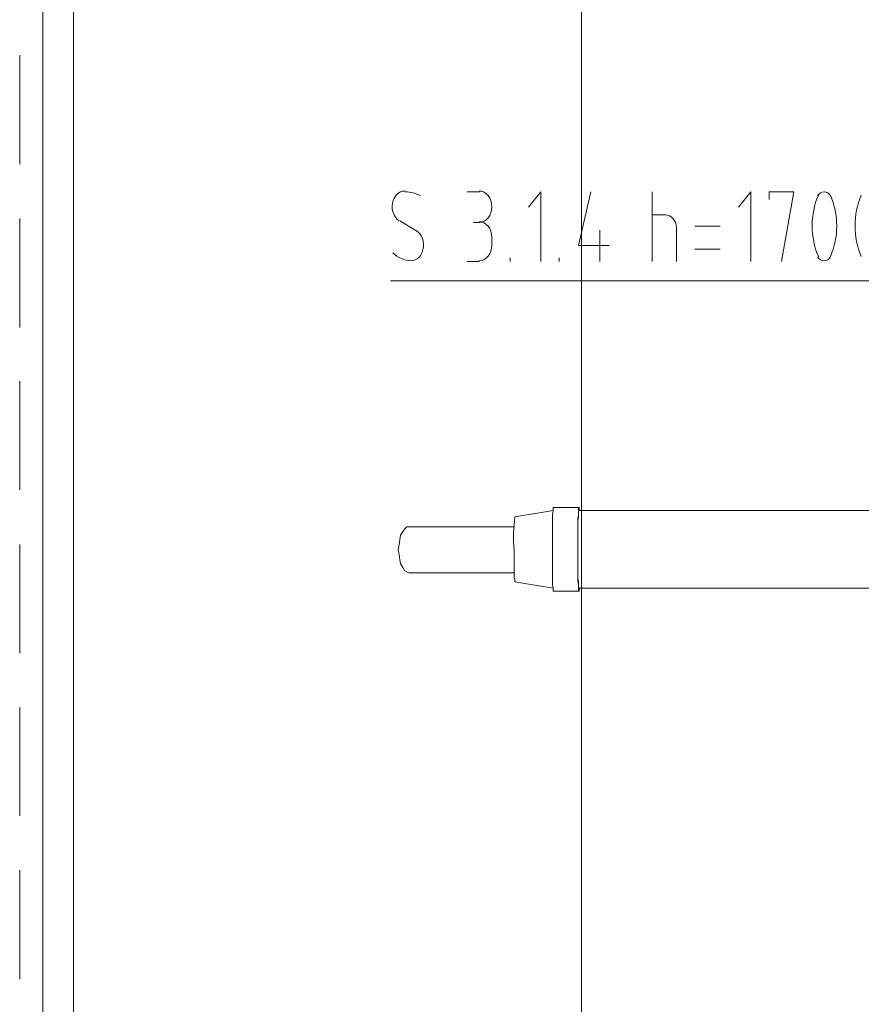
# Model space of a CAD drawing. Header units: millimetres. Extents: x 352 to 350573, y -22 to 37733.
# Tile 118 of 214: x 89579 to 91763, y 7988 to 10543. Entities that reach past the tile are written whole.
import ezdxf

# ---------------------------------------------------------------- set-up
doc = ezdxf.new("R2010")
doc.units = ezdxf.units.MM
for name, color, linetype in [('PDF _0', 1, 'Continuous'), ('PDF _PD-Socket Text', 1, 'Continuous'), ('PDF$_83$-$Floor$Plan$-$В_Этаж$02_Сводный$M-EQPM', 2, 'Continuous')]:
    doc.layers.add(name, color=color, linetype=linetype)
for name, color, linetype, true_color in [('PDF _PD-Lighting', 7, 'Continuous', 0xb80000), ('PDF$_83$new_ifc_RVT-1-В_Этаж$02_Сводный$A-DETL-MBND', 7, 'Continuous', 0xbababa), ('PDF$_83$new_ifc_RVT-1-В_Этаж$02_Сводный$A-FLOR-HRAL', 7, 'Continuous', 0xbababa), ('PDF$_83$new_ifc_RVT-1-В_Этаж$02_Сводный$A-PART', 7, 'Continuous', 0xbababa)]:
    doc.layers.add(name, color=color, linetype=linetype, true_color=true_color)

msp = doc.modelspace()

# ---------------------------------------------------------------- linework, layer by layer
at = {"layer": 'PDF _0', "lineweight": 0}
msp.add_lwpolyline([(92545, 9421.9), (92326.2, 9865.5), (92125.3, 9865.5), (90541.9, 9865.5)], dxfattribs=at)
at = {"layer": 'PDF _PD-Lighting', "lineweight": 0}
msp.add_lwpolyline([(91037.2, 12375.8), (91037.2, 6292.9), (95457.2, 6292.9), (94496.4, 6292.9), (94496.4, 8606.3)], dxfattribs=at)
at = {"layer": 'PDF _PD-Socket Text', "lineweight": 0}
for points in [[(90740.8, 10096.2), (90772.7, 10096.2)], [(90931.8, 9915.2), (90931.8, 10096.2), (90900, 10056.4)], [(91061.1, 10096.2), (91029.3, 9957), (91108.8, 9957)], [(91220.2, 9915.2), (91220.2, 10096.2)], [(91476.8, 9915.2), (91476.8, 10096.2), (91445, 10056.4)], [(91556.4, 9915.2), (91588.2, 10096.2), (91524.6, 10096.2), (91524.6, 10076.3)], [(90565.8, 10020.6), (90611.6, 9992.8)], [(90772.7, 10016.6), (90756.8, 10016.6)], [(91220.2, 10036.5), (91256, 10036.5)], [(91085, 9996.7), (91085, 9915.2)], [(91283.9, 10000.7), (91283.9, 9915.2)], [(91397.3, 10006.7), (91331.6, 10006.7)], [(90804.5, 9976.8), (90804.5, 9957)], [(91331.6, 9947), (91397.3, 9947)], [(90772.7, 9915.2), (90740.8, 9915.2)], [(90852.2, 9915.2), (90852.2, 9925.1)], [(90979.5, 9915.2), (90979.5, 9925.1)]]:
    msp.add_lwpolyline(points, dxfattribs=at)
for centre, radius, start, end in [((90578.4, 10006.7), 89.5, 62.6354, 89.1435), ((91841.8, 10007.7), 205.9, 157.2403, 202.7597), ((91493.7, 10007.7), 205.9, 337.2403, 22.7597), ((91953.2, 10007.7), 205.9, 157.2403, 202.7597)]:
    msp.add_arc(centre, radius, start, end, dxfattribs=at)
for points in [[(90578.6, 10098.2), (90563.4, 10098.1), (90550.3, 10085.1), (90546.8, 10066.8)], [(90804.5, 10057.4), (90804.5, 10079.9), (90789.8, 10098.2), (90771.7, 10098.2)], [(91666.8, 10096.2), (91660.2, 10096.2), (91654, 10092.5), (91650, 10086.1)], [(91683.6, 10086.1), (91679.7, 10092.5), (91673.4, 10096.2), (91666.8, 10096.2)], [(90546.8, 10066.8), (90543.3, 10048.5), (90550.4, 10029.6), (90563.9, 10021)], [(90771.7, 10016.6), (90789.8, 10016.6), (90804.5, 10034.9), (90804.5, 10057.4)], [(90804.5, 9977.8), (90804.5, 10000.4), (90789.8, 10018.6), (90771.7, 10018.6)], [(91283.9, 10001.7), (91283.9, 10020.9), (91271, 10036.5), (91255, 10036.5)], [(90626.6, 9948.6), (90630.1, 9966.9), (90623, 9985.8), (90609.5, 9994.3)], [(90594.8, 9917.2), (90609.9, 9917.2), (90623.1, 9930.2), (90626.6, 9948.6)], [(90771.7, 9917.2), (90789.8, 9917.2), (90804.5, 9935.4), (90804.5, 9957.9)], [(90547.3, 9937.4), (90561.4, 9925.1), (90577.9, 9918.1), (90595, 9917.3)], [(91650, 9927.2), (91654, 9920.9), (91660.2, 9917.2), (91666.8, 9917.2)], [(91666.8, 9917.2), (91673.4, 9917.2), (91679.7, 9920.9), (91683.6, 9927.2)]]:
    msp.add_open_spline(points, degree=3, dxfattribs=at)
at = {"layer": 'PDF$_83$-$Floor$Plan$-$В_Этаж$02_Сводный$M-EQPM', "color": 92, "lineweight": 0, "true_color": 0x00b800}
for points in [[(91956.2, 9268.7), (91031.3, 9268.7), (91031.3, 9274.7), (91031.3, 9276.7), (90963.6, 9276.7), (90963.6, 9274.7), (90963.6, 9268.7), (90961.6, 9258.8), (90961.6, 9246.8), (90961.6, 9232.9), (90961.6, 9217), (90961.6, 9197.1), (90961.6, 9177.2), (90961.6, 9157.3), (90961.6, 9137.4), (90961.6, 9119.5), (90961.6, 9103.6), (90961.6, 9087.7), (90961.6, 9075.8), (90963.6, 9067.8), (90963.6, 9061.8), (90963.6, 9059.8), (91031.3, 9059.8), (91031.3, 9061.8), (91031.3, 9067.8), (91956.2, 9067.8)], [(91031.3, 9276.7), (91029.3, 9274.7), (91029.3, 9268.7), (91029.3, 9258.8), (91027.3, 9246.8), (91027.3, 9232.9), (91027.3, 9217), (91027.3, 9197.1), (91027.3, 9177.2), (91027.3, 9157.3), (91027.3, 9137.4), (91027.3, 9119.5), (91027.3, 9103.6), (91027.3, 9087.7), (91029.3, 9075.8), (91029.3, 9067.8), (91029.3, 9061.8), (91031.3, 9059.8)], [(91031.3, 9268.7), (91029.3, 9266.7), (91029.3, 9260.7), (91029.3, 9252.8), (91027.3, 9240.9), (91027.3, 9228.9), (91027.3, 9213), (91027.3, 9195.1), (91027.3, 9177.2), (91027.3, 9159.3), (91027.3, 9141.4), (91027.3, 9123.5), (91027.3, 9107.6), (91027.3, 9093.7), (91029.3, 9083.7), (91029.3, 9073.8), (91029.3, 9069.8), (91031.3, 9067.8)], [(90862.2, 9226.9), (90589.7, 9226.9), (90583.7, 9226.9), (90577.7, 9221), (90573.8, 9215), (90567.8, 9205), (90565.8, 9193.1), (90563.8, 9181.2), (90561.8, 9167.3), (90563.8, 9155.3), (90565.8, 9141.4), (90567.8, 9131.4), (90573.8, 9121.5), (90577.7, 9113.5), (90583.7, 9109.6), (90589.7, 9107.6), (90862.2, 9107.6)]]:
    msp.add_lwpolyline(points, dxfattribs=at)
msp.add_lwpolyline([(90963.6, 9268.7), (90864.2, 9252.8, 0.049876), (90862.2, 9167.3), (90862.2, 9153.3), (90862.2, 9139.4), (90862.2, 9125.5), (90862.2, 9113.5), (90862.2, 9103.6), (90862.2, 9095.6), (90864.2, 9089.7), (90864.2, 9085.7), (90864.2, 9083.7), (90963.6, 9067.8)], format="xyb", dxfattribs=at)
at = {"layer": 'PDF$_83$new_ifc_RVT-1-В_Этаж$02_Сводный$A-DETL-MBND', "lineweight": 0}
for points in [[(89579.2, 10450.3), (89579.2, 10167.8)], [(89579.2, 10026.6), (89579.2, 9744.1)], [(89579.2, 9604.9), (89579.2, 9322.4)], [(89579.2, 9181.2), (89579.2, 8898.7)], [(89579.2, 8757.5), (89579.2, 8477)], [(89579.2, 8335.8), (89579.2, 8053.3)]]:
    msp.add_lwpolyline(points, dxfattribs=at)
at = {"layer": 'PDF$_83$new_ifc_RVT-1-В_Этаж$02_Сводный$A-FLOR-HRAL', "lineweight": 0}
for points in [[(89638.9, 4817), (89638.9, 4809), (89638.9, 4817), (89638.9, 4868.7), (89638.9, 17915.6), (89718.4, 17909.6), (89718.4, 17915.6), (89720.4, 17917.6), (89722.4, 17919.6), (89724.4, 17921.6), (89726.4, 17921.6), (89730.4, 17923.6), (89778.1, 17923.6), (89778.1, 17959.4), (89778.1, 17923.6), (92437.6, 17923.6)], [(89638.9, 17915.6), (89718.4, 17909.6), (89718.4, 4868.7), (89638.9, 4868.7), (89718.4, 4868.7), (89718.4, 4822.9), (89718.4, 4817), (89720.4, 4815), (89722.4, 4813), (89724.4, 4811), (89726.4, 4811), (89730.4, 4809), (89726.4, 4729.4), (89718.4, 4729.4)]]:
    msp.add_lwpolyline(points, dxfattribs=at)
at = {"layer": 'PDF$_83$new_ifc_RVT-1-В_Этаж$02_Сводный$A-PART', "lineweight": 0}
for points in [[(89638.9, 4817), (89638.9, 4809), (89638.9, 4817), (89638.9, 4868.7), (89638.9, 17915.6), (89718.4, 17909.6), (89718.4, 17915.6), (89720.4, 17917.6), (89722.4, 17919.6), (89724.4, 17921.6), (89726.4, 17921.6), (89730.4, 17923.6), (89778.1, 17923.6), (89778.1, 17959.4), (89778.1, 17923.6), (92437.6, 17923.6)], [(89638.9, 17915.6), (89718.4, 17909.6), (89718.4, 4868.7), (89638.9, 4868.7), (89718.4, 4868.7), (89718.4, 4822.9), (89718.4, 4817), (89720.4, 4815), (89722.4, 4813), (89724.4, 4811), (89726.4, 4811), (89730.4, 4809), (89726.4, 4729.4), (89718.4, 4729.4)]]:
    msp.add_lwpolyline(points, dxfattribs=at)

doc.saveas('drawing.dxf')
